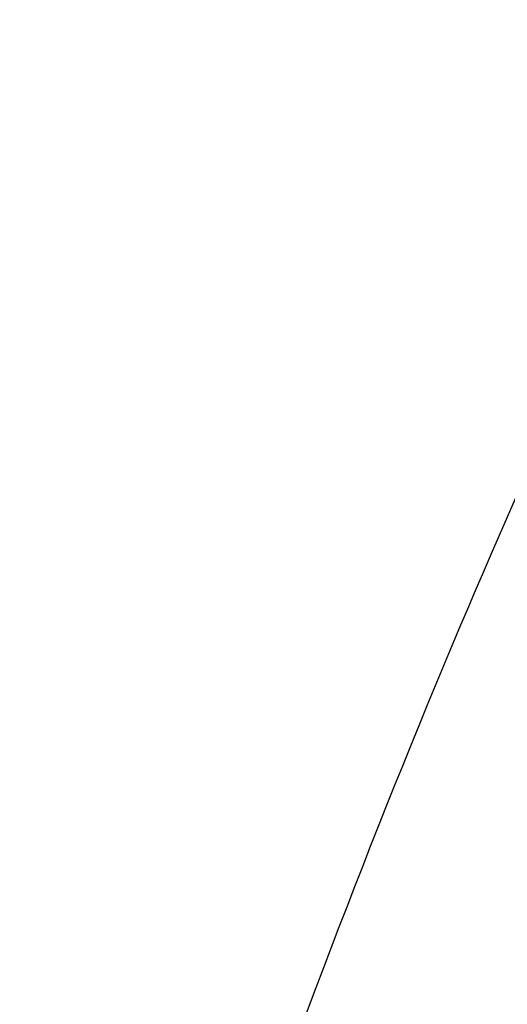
# Model space of a CAD drawing. Header units: millimetres. Extents: x 0 to 594, y 0 to 420.
# Tile 206 of 256: x 504.81 to 504.987, y 332.802 to 333.161. Entities that reach past the tile are written whole.
import ezdxf

# ---------------------------------------------------------------- set-up
doc = ezdxf.new("R2010")
doc.units = ezdxf.units.MM
doc.header["$LTSCALE"] = 32.67
doc.layers.get('0').update_dxf_attribs({"linetype": 'CONTINUOUS'})

msp = doc.modelspace()

# ---------------------------------------------------------------- linework, layer by layer
at = {"color": 7, "linetype": 'CONTINUOUS'}
for points, knots in [([(505.36716, 334.85023), (505.32881, 334.85022), (505.23691, 334.8421), (505.09311, 334.7986), (504.94007, 334.71443), (504.79176, 334.59495), (504.64901, 334.44148), (504.51268, 334.25536), (504.38373, 334.03808), (504.26314, 333.79139), (504.15188, 333.51732), (504.05089, 333.21813), (503.96101, 332.89632), (503.88301, 332.55461), (503.81756, 332.19588), (503.76521, 331.82316), (503.72643, 331.43963), (503.70154, 331.04853), (503.69075, 330.6532), (503.69416, 330.25699), (503.71175, 329.86328), (503.74335, 329.47541), (503.7887, 329.09667), (503.84741, 328.73029), (503.91896, 328.37936), (504.00276, 328.04687), (504.07508, 327.81074), (504.11828, 327.68562), (504.12616, 327.66329)], [0, 0, 0, 0, 0.014618, 0.035023, 0.056924, 0.080941, 0.107482, 0.136779, 0.168921, 0.20389, 0.241588, 0.281853, 0.32447, 0.369187, 0.415716, 0.463746, 0.512943, 0.562959, 0.613435, 0.664005, 0.714305, 0.763971, 0.81265, 0.86, 0.905696, 0.949437, 0.990953, 1, 1, 1, 1]), ([(505.64103, 334.82344), (505.61336, 334.81547), (505.53189, 334.78664), (505.4006, 334.71443), (505.25229, 334.59495), (505.10954, 334.44148), (504.97321, 334.25536), (504.84426, 334.03808), (504.72367, 333.79139), (504.61241, 333.51732), (504.51142, 333.21813), (504.42154, 332.89632), (504.34354, 332.55461), (504.27809, 332.19588), (504.22574, 331.82316), (504.18696, 331.43963), (504.16207, 331.04853), (504.15128, 330.6532), (504.15417, 330.31782), (504.16155, 330.11473), (504.16482, 330.04396)], [0, 0, 0, 0, 0.016462, 0.049296, 0.085301, 0.125092, 0.169014, 0.2172, 0.269626, 0.326142, 0.386506, 0.450397, 0.517436, 0.587193, 0.659199, 0.732954, 0.807937, 0.883609, 0.959424, 1, 1, 1, 1]), ([(505.18833, 333.35508), (505.18256, 333.3464), (505.138, 333.27816), (505.05925, 333.13959), (504.9617, 332.92792), (504.87294, 332.69212), (504.79385, 332.43453), (504.72524, 332.15774), (504.66782, 331.86455), (504.63531, 331.64621), (504.62046, 331.52625), (504.6184, 331.50909)], [0, 0, 0, 0, 0.016047, 0.125468, 0.245184, 0.374713, 0.513315, 0.660049, 0.813812, 0.973377, 1, 1, 1, 1])]:
    msp.add_open_spline(points, degree=3, knots=knots, dxfattribs=at)

doc.saveas('drawing.dxf')
